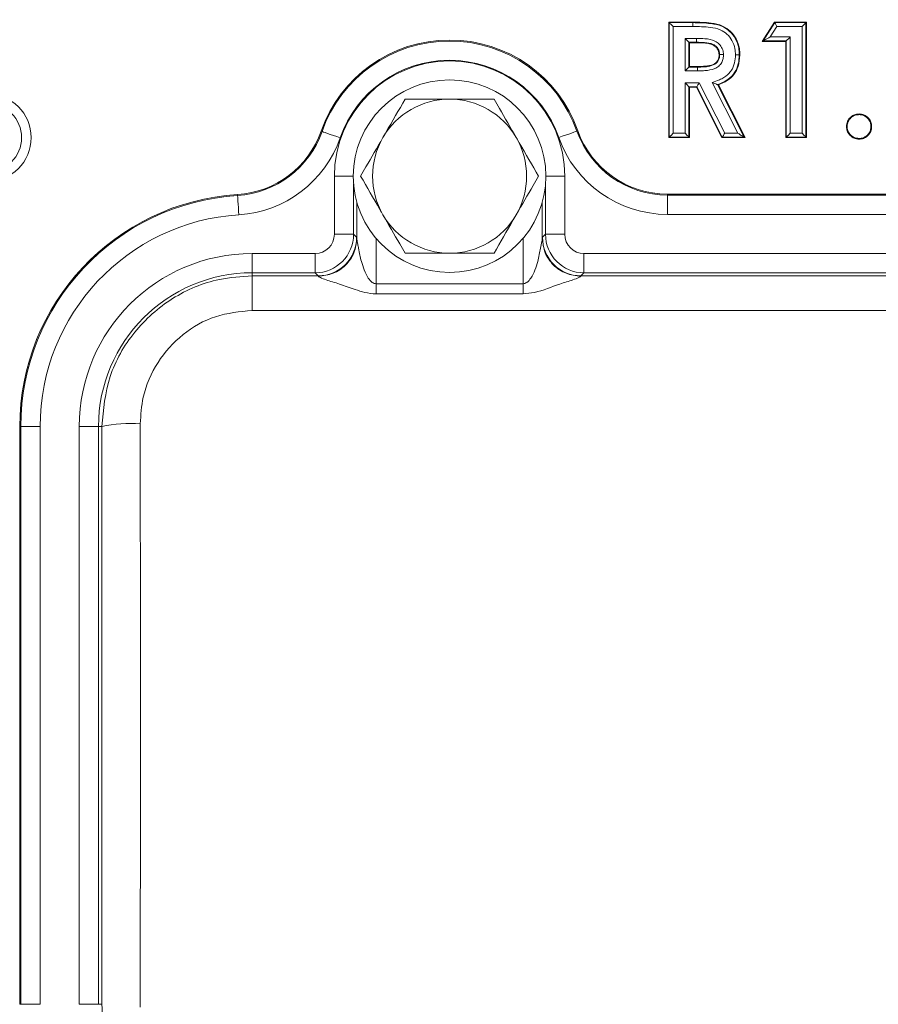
# Model space of a CAD drawing. Header units: millimetres. Extents: x 0 to 8410, y 0 to 5940.
# Tile 12 of 179: x 1330 to 1374, y 2746 to 2797. Entities that reach past the tile are written whole.
import ezdxf

# ---------------------------------------------------------------- set-up
doc = ezdxf.new("R2010")
doc.units = ezdxf.units.MM
doc.header["$LTSCALE"] = 10
doc.styles.add('SLDTEXTSTYLE0', font='TXT', dxfattribs={"width": 0.605})
doc.dimstyles.new('SLDDIMSTYLE0', dxfattribs={"dimtxt": 50, "dimasz": 50, "dimexe": 0, "dimexo": 0.0625, "dimgap": 12.5, "dimtad": 1, "dimtoh": 1, "dimdec": 1, "dimrnd": 1e-09, "dimzin": 12, "dimdsep": 46, "dimtxsty": 'SLDTEXTSTYLE0', "dimsah": 1, "dimcen": 0.09, "dimadec": 0, "dimazin": 0, "dimtfac": 1, "dimtofl": 0, "dimtmove": 0, "dimatfit": 3, "dimfxl": 0, "dimfrac": 2, "dimtolj": 1, "dimtzin": 12, "dimarcsym": 0})

# ---------------------------------------------------------------- blocks, each defined once
blk = doc.blocks.new('*D14')
at = {"color": 7, "linetype": 'Continuous', "lineweight": 0}
for p, q in [((1075.654, 3477.871), (1075.654, 3610.763)), ((1075.654, 3595.763), (1375.654, 3595.763))]:
    blk.add_line(p, q, dxfattribs=at)
for points in [[(1075.654, 3595.763), (1125.654, 3588.263), (1125.654, 3603.263)], [(1375.654, 3595.763), (1325.654, 3603.263), (1325.654, 3588.263)]]:
    blk.add_solid(points, dxfattribs=at)
at = {"color": 7, "linetype": 'Continuous', "lineweight": 0, "insert": (1168.366, 3660.217), "char_height": 50, "attachment_point": 1, "style": 'SLDTEXTSTYLE0'}
blk.add_mtext('300', dxfattribs=at)

msp = doc.modelspace()

# ---------------------------------------------------------------- linework, layer by layer
at = {"color": 7, "linetype": 'Continuous', "lineweight": 0}
for p, q in [((1363.538, 2796.871), (1364.793, 2796.871)), ((1363.567, 2796.843), (1363.538, 2796.871)), ((1363.538, 2790.871), (1363.538, 2796.871)), ((1364.793, 2796.643), (1364.793, 2796.843)), ((1368.385, 2795.871), (1369.028, 2796.871)), ((1369.043, 2796.843), (1369.028, 2796.871)), ((1369.028, 2796.871), (1370.692, 2796.871)), ((1370.664, 2796.843), (1370.692, 2796.871)), ((1370.692, 2796.871), (1370.692, 2790.871)), ((1364.587, 2795.822), (1364.615, 2795.794)), ((1364.982, 2795.794), (1364.615, 2795.794)), ((1364.615, 2795.794), (1364.615, 2794.563)), ((1368.436, 2795.899), (1368.385, 2795.871)), ((1369.615, 2795.871), (1368.385, 2795.871)), ((1369.643, 2795.899), (1369.615, 2795.871)), ((1369.615, 2790.871), (1369.615, 2795.871)), ((1364.587, 2794.535), (1364.615, 2794.563)), ((1364.587, 2794.535), (1365.035, 2794.535)), ((1364.615, 2794.563), (1365.035, 2794.563)), ((1364.587, 2793.515), (1364.615, 2793.486)), ((1364.981, 2793.486), (1364.615, 2793.486)), ((1364.615, 2793.486), (1364.615, 2790.871)), ((1364.998, 2793.515), (1364.981, 2793.486)), ((1366.303, 2790.871), (1364.981, 2793.486)), ((1366.076, 2793.624), (1367.454, 2790.899)), ((1366.115, 2793.609), (1367.5, 2790.871)), ((1363.567, 2790.899), (1363.538, 2790.871)), ((1364.615, 2790.871), (1363.538, 2790.871)), ((1364.587, 2790.899), (1364.615, 2790.871)), ((1366.32, 2790.899), (1366.303, 2790.871)), ((1367.5, 2790.871), (1366.303, 2790.871)), ((1367.454, 2790.899), (1367.5, 2790.871)), ((1369.643, 2790.899), (1369.615, 2790.871)), ((1370.692, 2790.871), (1369.615, 2790.871)), ((1370.664, 2790.899), (1370.692, 2790.871)), ((1373.423, 2790.829), (1373.423, 2790.794)), ((1363.467, 2787.941), (1400.84, 2787.941)), ((1347.337, 2785.652), (1347.337, 2787.529)), ((1356.97, 2787.529), (1356.97, 2785.652)), ((1329.834, 2745.871), (1329.834, 2775.871))]:
    msp.add_line(p, q, dxfattribs=at)
at = {"color": 8, "linetype": 'Continuous', "lineweight": 0}
for p, q in [((1363.567, 2790.899), (1363.567, 2796.843)), ((1363.567, 2796.843), (1364.793, 2796.843)), ((1363.766, 2796.643), (1363.766, 2791.099)), ((1364.793, 2796.643), (1363.766, 2796.643)), ((1368.436, 2795.899), (1369.043, 2796.843)), ((1369.152, 2796.643), (1368.802, 2796.099)), ((1369.043, 2796.843), (1370.664, 2796.843)), ((1370.464, 2796.643), (1369.152, 2796.643)), ((1370.464, 2791.099), (1370.464, 2796.643)), ((1370.664, 2796.843), (1370.664, 2790.899)), ((1368.802, 2796.099), (1369.843, 2796.099)), ((1369.843, 2796.099), (1369.843, 2791.099)), ((1364.387, 2796.022), (1364.984, 2796.022)), ((1364.387, 2794.335), (1364.387, 2796.022)), ((1364.982, 2795.822), (1364.587, 2795.822)), ((1364.587, 2795.822), (1364.587, 2794.535)), ((1369.643, 2795.899), (1368.436, 2795.899)), ((1369.643, 2790.899), (1369.643, 2795.899)), ((1365.036, 2794.335), (1364.387, 2794.335)), ((1364.387, 2793.715), (1365.121, 2793.715)), ((1364.387, 2791.099), (1364.387, 2793.715)), ((1364.587, 2793.515), (1364.587, 2790.899)), ((1364.998, 2793.515), (1364.587, 2793.515)), ((1366.32, 2790.899), (1364.998, 2793.515)), ((1365.121, 2793.715), (1366.443, 2791.099)), ((1367.129, 2791.099), (1365.797, 2793.734)), ((1345.481, 2791.208), (1345.531, 2791.19)), ((1358.819, 2791.228), (1358.77, 2791.21)), ((1363.766, 2791.099), (1364.387, 2791.099)), ((1366.443, 2791.099), (1367.129, 2791.099)), ((1369.843, 2791.099), (1370.464, 2791.099)), ((1364.587, 2790.899), (1363.567, 2790.899)), ((1367.454, 2790.899), (1366.32, 2790.899)), ((1370.664, 2790.899), (1369.643, 2790.899)), ((1347.154, 2788.871), (1346.171, 2788.871)), ((1346.171, 2785.854), (1346.171, 2788.871)), ((1358.136, 2788.871), (1357.154, 2788.871)), ((1358.136, 2788.871), (1358.136, 2785.854)), ((1347.171, 2788.457), (1347.171, 2785.854)), ((1357.137, 2785.854), (1357.137, 2788.457)), ((1341.14, 2787.917), (1341.143, 2787.864)), ((1363.467, 2787.941), (1363.467, 2787.888)), ((1363.467, 2786.888), (1363.467, 2787.888)), ((1363.467, 2787.888), (1400.84, 2787.888)), ((1400.84, 2786.888), (1363.467, 2786.888)), ((1347.171, 2785.854), (1346.171, 2785.854)), ((1347.171, 2785.854), (1347.328, 2785.696)), ((1356.979, 2785.696), (1357.137, 2785.854)), ((1358.136, 2785.854), (1357.137, 2785.854)), ((1348.337, 2785.641), (1348.337, 2783.285)), ((1355.97, 2783.285), (1355.97, 2785.641)), ((1341.904, 2784.854), (1341.904, 2783.854)), ((1341.904, 2784.854), (1345.171, 2784.854)), ((1345.171, 2784.854), (1345.171, 2783.854)), ((1359.136, 2783.854), (1359.136, 2784.854)), ((1359.136, 2784.854), (1405.171, 2784.854)), ((1341.904, 2783.697), (1341.904, 2783.854)), ((1345.171, 2783.854), (1341.904, 2783.854)), ((1345.328, 2783.697), (1345.171, 2783.854)), ((1359.136, 2783.854), (1358.979, 2783.697)), ((1405.171, 2783.854), (1359.136, 2783.854)), ((1341.904, 2783.697), (1341.904, 2781.897)), ((1341.904, 2783.697), (1345.328, 2783.697)), ((1348.337, 2783.285), (1355.97, 2783.285)), ((1358.979, 2783.697), (1405.328, 2783.697)), ((1355.97, 2782.756), (1348.337, 2782.756)), ((1422.404, 2781.897), (1341.904, 2781.897)), ((1329.834, 2775.871), (1329.887, 2775.871)), ((1329.887, 2775.871), (1330.886, 2775.871)), ((1329.887, 2745.871), (1329.887, 2775.871)), ((1330.886, 2775.871), (1330.886, 2745.871)), ((1332.921, 2775.871), (1333.921, 2775.871)), ((1332.921, 2745.871), (1332.921, 2775.871)), ((1333.921, 2775.871), (1333.921, 2745.871)), ((1334.087, 2775.871), (1333.921, 2775.871)), ((1329.834, 2745.871), (1329.887, 2745.871)), ((1329.887, 2745.871), (1330.886, 2745.871)), ((1332.921, 2745.871), (1333.921, 2745.871)), ((1334.087, 2745.871), (1333.921, 2745.871))]:
    msp.add_line(p, q, dxfattribs=at)
at = {"color": 7, "linetype": 'Continuous', "lineweight": 0, "flags": 128}
for points in [[(1363.567, 2796.843), (1363.572, 2796.838), (1363.584, 2796.826), (1363.603, 2796.807), (1363.627, 2796.782), (1363.657, 2796.752), (1363.692, 2796.718), (1363.728, 2796.681), (1363.766, 2796.643)], [(1364.793, 2796.843), (1364.793, 2796.847), (1364.793, 2796.857), (1364.793, 2796.871)], [(1369.043, 2796.843), (1369.046, 2796.838), (1369.052, 2796.826), (1369.063, 2796.807), (1369.076, 2796.782), (1369.093, 2796.752), (1369.111, 2796.718), (1369.131, 2796.681), (1369.152, 2796.643)], [(1370.464, 2796.643), (1370.502, 2796.681), (1370.539, 2796.718), (1370.573, 2796.752), (1370.603, 2796.782), (1370.628, 2796.807), (1370.647, 2796.826), (1370.659, 2796.838), (1370.664, 2796.843)], [(1368.436, 2795.899), (1368.445, 2795.904), (1368.468, 2795.916), (1368.502, 2795.935), (1368.548, 2795.96), (1368.603, 2795.99), (1368.665, 2796.024), (1368.732, 2796.061), (1368.802, 2796.099)], [(1369.643, 2795.899), (1369.648, 2795.904), (1369.661, 2795.916), (1369.68, 2795.935), (1369.704, 2795.96), (1369.734, 2795.99), (1369.768, 2796.024), (1369.805, 2796.061), (1369.843, 2796.099)], [(1364.387, 2796.022), (1364.425, 2795.984), (1364.462, 2795.947), (1364.496, 2795.913), (1364.526, 2795.883), (1364.551, 2795.858), (1364.57, 2795.84), (1364.582, 2795.827), (1364.587, 2795.822)], [(1364.984, 2796.022), (1364.983, 2795.984), (1364.983, 2795.947), (1364.983, 2795.913), (1364.982, 2795.883), (1364.982, 2795.858), (1364.982, 2795.84), (1364.982, 2795.827), (1364.982, 2795.822)], [(1364.982, 2795.822), (1364.982, 2795.813), (1364.982, 2795.794)], [(1366.182, 2795.181), (1366.174, 2795.181), (1366.154, 2795.181)], [(1367.202, 2795.167), (1367.206, 2795.167), (1367.217, 2795.167), (1367.231, 2795.167)], [(1364.587, 2794.535), (1364.582, 2794.53), (1364.57, 2794.518), (1364.551, 2794.499), (1364.526, 2794.474), (1364.496, 2794.444), (1364.462, 2794.41), (1364.425, 2794.374), (1364.387, 2794.335)], [(1365.035, 2794.535), (1365.035, 2794.543), (1365.035, 2794.563)], [(1364.587, 2793.515), (1364.582, 2793.52), (1364.57, 2793.532), (1364.551, 2793.551), (1364.526, 2793.576), (1364.496, 2793.606), (1364.462, 2793.64), (1364.425, 2793.676), (1364.387, 2793.715)], [(1364.998, 2793.515), (1365.001, 2793.52), (1365.009, 2793.532), (1365.02, 2793.551), (1365.035, 2793.576), (1365.054, 2793.606), (1365.075, 2793.64), (1365.097, 2793.676), (1365.121, 2793.715)], [(1366.076, 2793.624), (1366.091, 2793.619), (1366.115, 2793.609)], [(1373.423, 2792.067), (1373.423, 2792.084), (1373.423, 2792.102)], [(1372.804, 2791.45), (1372.787, 2791.45), (1372.769, 2791.45)], [(1374.042, 2791.45), (1374.059, 2791.45), (1374.077, 2791.45)], [(1363.567, 2790.899), (1363.572, 2790.904), (1363.584, 2790.916), (1363.603, 2790.935), (1363.627, 2790.96), (1363.657, 2790.99), (1363.692, 2791.024), (1363.728, 2791.061), (1363.766, 2791.099)], [(1364.587, 2790.899), (1364.582, 2790.904), (1364.57, 2790.916), (1364.551, 2790.935), (1364.526, 2790.96), (1364.496, 2790.99), (1364.462, 2791.024), (1364.425, 2791.061), (1364.387, 2791.099)], [(1366.443, 2791.099), (1366.42, 2791.061), (1366.397, 2791.024), (1366.376, 2790.99), (1366.358, 2790.96), (1366.342, 2790.935), (1366.331, 2790.916), (1366.323, 2790.904), (1366.32, 2790.899)], [(1367.129, 2791.099), (1367.191, 2791.061), (1367.251, 2791.024), (1367.306, 2790.99), (1367.355, 2790.96), (1367.395, 2790.935), (1367.426, 2790.916), (1367.446, 2790.904), (1367.454, 2790.899)], [(1369.843, 2791.099), (1369.805, 2791.061), (1369.768, 2791.024), (1369.734, 2790.99), (1369.704, 2790.96), (1369.68, 2790.935), (1369.661, 2790.916), (1369.648, 2790.904), (1369.643, 2790.899)], [(1370.464, 2791.099), (1370.502, 2791.061), (1370.539, 2791.024), (1370.573, 2790.99), (1370.603, 2790.96), (1370.628, 2790.935), (1370.647, 2790.916), (1370.659, 2790.904), (1370.664, 2790.899)]]:
    msp.add_lwpolyline(points, dxfattribs=at)
at = {"color": 8, "linetype": 'Continuous', "lineweight": 0, "flags": 128}
for points in [[(1346.475, 2790.86), (1346.292, 2790.924), (1346.117, 2790.985), (1345.955, 2791.042), (1345.813, 2791.091), (1345.696, 2791.133), (1345.607, 2791.163), (1345.552, 2791.183), (1345.531, 2791.19)], [(1357.827, 2790.877), (1358.009, 2790.941), (1358.184, 2791.003), (1358.346, 2791.06), (1358.488, 2791.111), (1358.605, 2791.152), (1358.693, 2791.183), (1358.749, 2791.203), (1358.77, 2791.21)], [(1341.143, 2787.864), (1341.145, 2787.842), (1341.148, 2787.783), (1341.154, 2787.69), (1341.162, 2787.566), (1341.172, 2787.415), (1341.183, 2787.244), (1341.194, 2787.059), (1341.207, 2786.866)]]:
    msp.add_lwpolyline(points, dxfattribs=at)
at = {"color": 7, "linetype": 'Continuous', "lineweight": 0}
msp.add_circle((1352.154, 2788.871), 5, dxfattribs=at)
at = {"color": 8, "linetype": 'Continuous', "lineweight": 0}
for radius in [2.268, 1.768]:
    msp.add_circle((1328.154, 2790.871), radius, dxfattribs=at)
at = {"color": 7, "linetype": 'Continuous', "lineweight": 0}
for centre, radius, start, end in [((1352.154, 2788.871), 7.07, 19.4712, 160.7012), ((1352.154, 2788.871), 4, 90, 150), ((1352.154, 2788.871), 4, 30, 90), ((1340.828, 2792.837), 4.93, 273.6279, 340.7012), ((1363.467, 2792.871), 4.93, 199.4712, 270), ((1352.154, 2788.871), 4, 150, 210), ((1352.154, 2788.871), 4, 330, 30), ((1341.904, 2775.871), 12.07, 93.6279, 180), ((1352.154, 2788.871), 4, 210, 270), ((1352.154, 2788.871), 4, 270, 330)]:
    msp.add_arc(centre, radius, start, end, dxfattribs=at)
at = {"color": 8, "linetype": 'Continuous', "lineweight": 0}
for centre, radius, start, end in [((1352.154, 2788.871), 7.017, 19.4712, 160.7012), ((1352.154, 2788.871), 5.983, 0, 180), ((1352.154, 2788.871), 6.017, 19.4712, 160.7012), ((1340.828, 2792.837), 4.983, 273.6279, 340.7012), ((1363.467, 2792.871), 4.983, 199.4712, 270), ((1340.828, 2792.837), 5.983, 273.6279, 340.7012), ((1363.467, 2792.871), 5.983, 199.4712, 270), ((1341.904, 2775.871), 12.017, 93.6279, 180), ((1341.904, 2775.871), 11.017, 93.6279, 180), ((1345.171, 2785.854), 2, 270.0087, 359.9913), ((1359.137, 2785.854), 2, 180.0087, 269.9913), ((1345.328, 2785.697), 2, 270.0205, 359.9794), ((1358.98, 2785.697), 2, 180.0206, 269.9795), ((1341.904, 2775.871), 8.983, 90, 180), ((1341.904, 2775.871), 7.983, 90, 180), ((1335.61, 2768.688), 7.343, 86.2787, 101.972)]:
    msp.add_arc(centre, radius, start, end, dxfattribs=at)
for centre, major_axis, ratio, start_param, end_param in [((1345.171, 2785.854), (0.707, -0.707), 0.999695, 5.497939, 7.068431), ((1359.137, 2785.854), (0.707, 0.707), 0.999695, 2.356347, 3.926839), ((1347.327, 2781.697), (0, 4), 0.017455, 6.133229, 6.265732), ((1356.981, 2781.697), (0, 4), 0.017455, 0.017453, 0.149956), ((1345.327, 2781.697), (0, 2), 0.03491, 6.133229, 6.265732), ((1358.98, 2781.697), (0, 2), 0.03491, 0.017453, 0.149956), ((1330.466, 2760.871), (0, 208), 0.017455, 4.640211, 4.784567), ((1332.465, 2760.871), (0, 210), 0.017289, 4.640211, 4.784567)]:
    msp.add_ellipse(centre, major_axis=major_axis, ratio=ratio, start_param=start_param, end_param=end_param, dxfattribs=at)
at = {"color": 7, "linetype": 'Continuous', "lineweight": 0}
for points, knots in [([(1364.793, 2796.871), (1365.111, 2796.866), (1365.63, 2796.858), (1366.311, 2796.716), (1366.761, 2796.409), (1367.068, 2795.998), (1367.214, 2795.562), (1367.226, 2795.276), (1367.231, 2795.167)], [0, 0, 0, 0, 0.279887, 0.457877, 0.603341, 0.748627, 0.903689, 1, 1, 1, 1]), ([(1366.154, 2795.181), (1366.145, 2795.258), (1366.129, 2795.402), (1366.003, 2795.572), (1365.827, 2795.702), (1365.48, 2795.797), (1365.187, 2795.795), (1364.982, 2795.794)], [0, 0, 0, 0, 0.152546, 0.288151, 0.411834, 0.586947, 1, 1, 1, 1]), ([(1365.035, 2794.563), (1365.172, 2794.567), (1365.448, 2794.573), (1365.786, 2794.627), (1366.011, 2794.763), (1366.116, 2794.917), (1366.151, 2795.065), (1366.153, 2795.154), (1366.154, 2795.181)], [0, 0, 0, 0, 0.284444, 0.570552, 0.692674, 0.815879, 0.944208, 1, 1, 1, 1]), ([(1367.231, 2795.167), (1367.216, 2794.963), (1367.191, 2794.603), (1366.943, 2794.139), (1366.579, 2793.806), (1366.275, 2793.677), (1366.115, 2793.609)], [0, 0, 0, 0, 0.294269, 0.521264, 0.748422, 1, 1, 1, 1]), ([(1366.382, 2795.183), (1366.378, 2795.183), (1366.366, 2795.183), (1366.331, 2795.182), (1366.28, 2795.182), (1366.227, 2795.182), (1366.191, 2795.181), (1366.185, 2795.181), (1366.182, 2795.181)], [0, 0, 0, 0, 0.03703, 0.122136, 0.341691, 0.561174, 0.780592, 1, 1, 1, 1]), ([(1367.003, 2795.168), (1367.008, 2795.168), (1367.02, 2795.168), (1367.055, 2795.168), (1367.105, 2795.168), (1367.157, 2795.167), (1367.194, 2795.167), (1367.2, 2795.167), (1367.202, 2795.167)], [0, 0, 0, 0, 0.050505, 0.121918, 0.341467, 0.561001, 0.780463, 1, 1, 1, 1]), ([(1365.035, 2794.535), (1365.035, 2794.532), (1365.035, 2794.526), (1365.035, 2794.49), (1365.035, 2794.437), (1365.036, 2794.391), (1365.036, 2794.357), (1365.036, 2794.344), (1365.036, 2794.335)], [0, 0, 0, 0, 0.219553, 0.439118, 0.658611, 0.878169, 0.912654, 1, 1, 1, 1]), ([(1365.797, 2793.734), (1365.798, 2793.733), (1365.825, 2793.723), (1365.888, 2793.698), (1365.972, 2793.665), (1366.033, 2793.641), (1366.067, 2793.628), (1366.073, 2793.626), (1366.076, 2793.624)], [0, 0, 0, 0, 0.007307, 0.225766, 0.524576, 0.728752, 0.863949, 1, 1, 1, 1]), ([(1349.844, 2792.871), (1349.515, 2792.301), (1349.137, 2791.645), (1348.741, 2790.96), (1348.69, 2790.871)], [0, 0, 0, 0, 0.869666, 1, 1, 1, 1]), ([(1352.154, 2792.871), (1352.062, 2792.871), (1351.348, 2792.871), (1350.564, 2792.871), (1349.914, 2792.871), (1349.844, 2792.871)], [0, 0, 0, 0, 0.115647, 0.904535, 1, 1, 1, 1]), ([(1354.463, 2792.871), (1354.268, 2792.871), (1353.53, 2792.871), (1352.737, 2792.871), (1352.154, 2792.871)], [0, 0, 0, 0, 0.264304, 1, 1, 1, 1]), ([(1355.618, 2790.871), (1355.321, 2791.386), (1354.924, 2792.073), (1354.555, 2792.711), (1354.463, 2792.871)], [0, 0, 0, 0, 0.749761, 1, 1, 1, 1]), ([(1372.769, 2791.45), (1372.778, 2791.538), (1372.795, 2791.697), (1372.926, 2791.892), (1373.088, 2792.025), (1373.263, 2792.093), (1373.376, 2792.099), (1373.423, 2792.102)], [0, 0, 0, 0, 0.253332, 0.461949, 0.669643, 0.862954, 1, 1, 1, 1]), ([(1372.804, 2791.45), (1372.814, 2791.538), (1372.832, 2791.706), (1372.981, 2791.898), (1373.161, 2792.028), (1373.318, 2792.062), (1373.407, 2792.066), (1373.423, 2792.067)], [0, 0, 0, 0, 0.2684605, 0.5156779, 0.7247454, 0.9487711, 1, 1, 1, 1]), ([(1373.423, 2792.102), (1373.51, 2792.093), (1373.683, 2792.076), (1373.889, 2791.924), (1374.031, 2791.734), (1374.072, 2791.565), (1374.076, 2791.471), (1374.077, 2791.45)], [0, 0, 0, 0, 0.252637, 0.502933, 0.723841, 0.938647, 1, 1, 1, 1]), ([(1373.423, 2792.067), (1373.51, 2792.058), (1373.678, 2792.04), (1373.873, 2791.89), (1374.004, 2791.708), (1374.037, 2791.551), (1374.041, 2791.466), (1374.042, 2791.45)], [0, 0, 0, 0, 0.267387, 0.512629, 0.737414, 0.950404, 1, 1, 1, 1]), ([(1373.423, 2790.794), (1373.335, 2790.803), (1373.163, 2790.821), (1372.958, 2790.971), (1372.82, 2791.16), (1372.774, 2791.329), (1372.77, 2791.426), (1372.769, 2791.45)], [0, 0, 0, 0, 0.253358, 0.498862, 0.71724, 0.927621, 1, 1, 1, 1]), ([(1373.423, 2790.829), (1373.335, 2790.839), (1373.168, 2790.857), (1372.973, 2791.007), (1372.846, 2791.187), (1372.809, 2791.345), (1372.805, 2791.432), (1372.804, 2791.45)], [0, 0, 0, 0, 0.268174, 0.510124, 0.73249, 0.941608, 1, 1, 1, 1]), ([(1374.042, 2791.45), (1374.032, 2791.363), (1374.014, 2791.196), (1373.866, 2791.002), (1373.686, 2790.869), (1373.526, 2790.834), (1373.439, 2790.83), (1373.423, 2790.829)], [0, 0, 0, 0, 0.267637, 0.510049, 0.728239, 0.951038, 1, 1, 1, 1]), ([(1374.077, 2791.45), (1374.068, 2791.363), (1374.05, 2791.191), (1373.901, 2790.987), (1373.712, 2790.843), (1373.541, 2790.8), (1373.444, 2790.795), (1373.423, 2790.794)], [0, 0, 0, 0, 0.252878, 0.497923, 0.713638, 0.939261, 1, 1, 1, 1]), ([(1348.69, 2790.871), (1348.392, 2790.356), (1347.996, 2789.67), (1347.627, 2789.031), (1347.535, 2788.871)], [0, 0, 0, 0, 0.749759, 1, 1, 1, 1]), ([(1356.773, 2788.871), (1356.443, 2789.441), (1356.065, 2790.097), (1355.669, 2790.782), (1355.618, 2790.871)], [0, 0, 0, 0, 0.869664, 1, 1, 1, 1]), ([(1347.535, 2788.871), (1347.864, 2788.301), (1348.243, 2787.645), (1348.638, 2786.96), (1348.69, 2786.871)], [0, 0, 0, 0, 0.869664, 1, 1, 1, 1]), ([(1355.618, 2786.871), (1355.915, 2787.386), (1356.312, 2788.073), (1356.68, 2788.711), (1356.773, 2788.871)], [0, 0, 0, 0, 0.749761, 1, 1, 1, 1]), ([(1348.69, 2786.871), (1348.987, 2786.356), (1349.383, 2785.67), (1349.752, 2785.031), (1349.844, 2784.871)], [0, 0, 0, 0, 0.74976, 1, 1, 1, 1]), ([(1354.463, 2784.871), (1354.792, 2785.441), (1355.171, 2786.097), (1355.566, 2786.782), (1355.618, 2786.871)], [0, 0, 0, 0, 0.869664, 1, 1, 1, 1]), ([(1347.337, 2785.652), (1347.307, 2785.393), (1347.245, 2784.876), (1346.783, 2784.223), (1346.122, 2783.765), (1345.599, 2783.705), (1345.338, 2783.675)], [0, 0, 0, 0, 0.249998, 0.5, 0.75, 1, 1, 1, 1]), ([(1347.337, 2785.652), (1347.339, 2785.631), (1347.343, 2785.585), (1347.363, 2785.47), (1347.385, 2785.351), (1347.403, 2785.253), (1347.414, 2785.198), (1347.419, 2785.169), (1347.422, 2785.154), (1347.424, 2785.147), (1347.424, 2785.143), (1347.425, 2785.141), (1347.425, 2785.14), (1347.425, 2785.14), (1347.425, 2785.139), (1347.425, 2785.139), (1347.425, 2785.139), (1347.425, 2785.139), (1347.455, 2784.873), (1347.587, 2784.399), (1347.783, 2783.741), (1348.079, 2783.387), (1348.23, 2783.297), (1348.303, 2783.289), (1348.337, 2783.285)], [0, 0, 0, 0, 0.042751, 0.093831, 0.155248, 0.190235, 0.208841, 0.218425, 0.223288, 0.225737, 0.22697, 0.227584, 0.227894, 0.228046, 0.228122, 0.228164, 0.228182, 0.228195, 0.2282, 0.484993, 0.820976, 0.925161, 0.965011, 1, 1, 1, 1]), ([(1355.97, 2783.285), (1356.004, 2783.289), (1356.077, 2783.297), (1356.229, 2783.387), (1356.523, 2783.743), (1356.729, 2784.373), (1356.864, 2785.036), (1356.935, 2785.416), (1356.964, 2785.585), (1356.968, 2785.631), (1356.97, 2785.652)], [0, 0, 0, 0, 0.035005, 0.074873, 0.179096, 0.515151, 0.772019, 0.906131, 0.957226, 1, 1, 1, 1]), ([(1358.97, 2783.675), (1358.708, 2783.705), (1358.185, 2783.765), (1357.525, 2784.223), (1357.062, 2784.876), (1357.001, 2785.393), (1356.97, 2785.652)], [0, 0, 0, 0, 0.25, 0.5, 0.750002, 1, 1, 1, 1]), ([(1349.844, 2784.871), (1349.914, 2784.871), (1350.564, 2784.871), (1351.348, 2784.871), (1352.062, 2784.871), (1352.154, 2784.871)], [0, 0, 0, 0, 0.095465, 0.884353, 1, 1, 1, 1]), ([(1352.154, 2784.871), (1352.737, 2784.871), (1353.53, 2784.871), (1354.268, 2784.871), (1354.463, 2784.871)], [0, 0, 0, 0, 0.735696, 1, 1, 1, 1])]:
    msp.add_open_spline(points, degree=3, knots=knots, dxfattribs=at)
at = {"color": 8, "linetype": 'Continuous', "lineweight": 0}
for points, knots in [([(1364.793, 2796.843), (1365.105, 2796.838), (1365.609, 2796.83), (1366.273, 2796.698), (1366.716, 2796.412), (1367.024, 2796.017), (1367.183, 2795.582), (1367.197, 2795.289), (1367.202, 2795.167)], [0, 0, 0, 0, 0.278626, 0.450536, 0.595458, 0.738879, 0.891293, 1, 1, 1, 1]), ([(1367.003, 2795.168), (1366.998, 2795.278), (1366.986, 2795.536), (1366.846, 2795.918), (1366.58, 2796.261), (1366.189, 2796.513), (1365.573, 2796.63), (1365.096, 2796.638), (1364.793, 2796.643)], [0, 0, 0, 0, 0.107593, 0.254063, 0.391607, 0.529316, 0.701404, 1, 1, 1, 1]), ([(1366.182, 2795.181), (1366.181, 2795.197), (1366.179, 2795.275), (1366.145, 2795.423), (1366.025, 2795.593), (1365.782, 2795.769), (1365.409, 2795.818), (1365.118, 2795.821), (1364.982, 2795.822)], [0, 0, 0, 0, 0.029867, 0.154599, 0.289331, 0.428131, 0.731149, 1, 1, 1, 1]), ([(1364.984, 2796.022), (1365.125, 2796.021), (1365.446, 2796.018), (1365.87, 2795.953), (1366.172, 2795.734), (1366.331, 2795.506), (1366.378, 2795.308), (1366.381, 2795.202), (1366.382, 2795.183)], [0, 0, 0, 0, 0.231421, 0.525693, 0.676173, 0.827071, 0.969156, 1, 1, 1, 1]), ([(1365.035, 2794.535), (1365.062, 2794.536), (1365.336, 2794.539), (1365.686, 2794.546), (1366.01, 2794.726), (1366.119, 2794.864), (1366.175, 2795.021), (1366.18, 2795.129), (1366.182, 2795.181)], [0, 0, 0, 0, 0.054277, 0.550837, 0.670851, 0.784754, 0.895077, 1, 1, 1, 1]), ([(1366.382, 2795.183), (1366.379, 2795.116), (1366.372, 2794.975), (1366.295, 2794.763), (1366.145, 2794.574), (1365.849, 2794.403), (1365.491, 2794.349), (1365.191, 2794.337), (1365.064, 2794.336), (1365.036, 2794.335)], [0, 0, 0, 0, 0.109865, 0.23333, 0.367538, 0.500936, 0.789562, 0.95416, 1, 1, 1, 1]), ([(1365.797, 2793.734), (1365.923, 2793.778), (1366.133, 2793.852), (1366.461, 2794.018), (1366.67, 2794.192), (1366.853, 2794.45), (1366.98, 2794.745), (1366.995, 2795.027), (1367.003, 2795.168)], [0, 0, 0, 0, 0.196212, 0.327317, 0.540855, 0.585867, 0.793043, 1, 1, 1, 1]), ([(1367.202, 2795.167), (1367.194, 2795.01), (1367.176, 2794.689), (1367.03, 2794.354), (1366.817, 2794.055), (1366.532, 2793.81), (1366.226, 2793.685), (1366.076, 2793.624)], [0, 0, 0, 0, 0.228706, 0.46667, 0.518643, 0.764571, 1, 1, 1, 1]), ([(1334.087, 2775.871), (1334.173, 2776.752), (1334.345, 2778.513), (1335.694, 2780.86), (1337.682, 2782.63), (1339.881, 2783.564), (1341.331, 2783.659), (1341.904, 2783.697)], [0, 0, 0, 0, 0.215075, 0.430148, 0.645179, 0.859802, 1, 1, 1, 1]), ([(1345.338, 2783.675), (1345.344, 2783.665), (1345.358, 2783.645), (1345.48, 2783.582), (1345.831, 2783.453), (1346.465, 2783.265), (1347.134, 2783.031), (1347.763, 2782.81), (1348.14, 2782.774), (1348.337, 2782.756)], [0, 0, 0, 0, 0.045373, 0.093976, 0.21195, 0.434668, 0.686717, 0.835763, 1, 1, 1, 1]), ([(1348.337, 2782.756), (1348.337, 2782.839), (1348.337, 2783.004), (1348.337, 2783.192), (1348.337, 2783.285)], [0, 0, 0, 0, 0.5, 1, 1, 1, 1]), ([(1355.97, 2782.756), (1356.17, 2782.777), (1356.848, 2782.85), (1357.685, 2783.23), (1358.477, 2783.452), (1358.828, 2783.582), (1358.949, 2783.645), (1358.963, 2783.665), (1358.97, 2783.675)], [0, 0, 0, 0, 0.1664431, 0.5651143, 0.7879432, 0.9059695, 0.9546038, 1, 1, 1, 1]), ([(1355.97, 2783.285), (1355.97, 2783.192), (1355.97, 2783.004), (1355.97, 2782.839), (1355.97, 2782.756)], [0, 0, 0, 0, 0.5, 1, 1, 1, 1]), ([(1341.904, 2781.897), (1341.257, 2781.834), (1339.963, 2781.706), (1338.236, 2780.716), (1336.919, 2779.253), (1336.194, 2777.595), (1336.118, 2776.477), (1336.087, 2776.015)], [0, 0, 0, 0, 0.210799, 0.421547, 0.633748, 0.848846, 1, 1, 1, 1]), ([(1341.904, 2738.045), (1341.027, 2738.132), (1339.273, 2738.304), (1336.934, 2739.646), (1335.166, 2741.623), (1334.221, 2743.825), (1334.125, 2745.286), (1334.087, 2745.871)], [0, 0, 0, 0, 0.213883, 0.427755, 0.641961, 0.856726, 1, 1, 1, 1])]:
    msp.add_open_spline(points, degree=3, knots=knots, dxfattribs=at)

# ---------------------------------------------------------------- dimensions: what is measured, and where the dimension line sits
at = {"color": 7, "linetype": 'Continuous', "lineweight": 0}
dim = msp.add_linear_dim(base=(1375.654, 3595.763), p1=(1075.654, 3477.871), p2=(1375.654, 2663.031), dimstyle='SLDDIMSTYLE0', dxfattribs=at)
dim.commit()
dim.dimension.update_dxf_attribs({"geometry": '*D14', "text_midpoint": (1225.654, 3595.763), "dimtype": 160})

doc.saveas('drawing.dxf')
